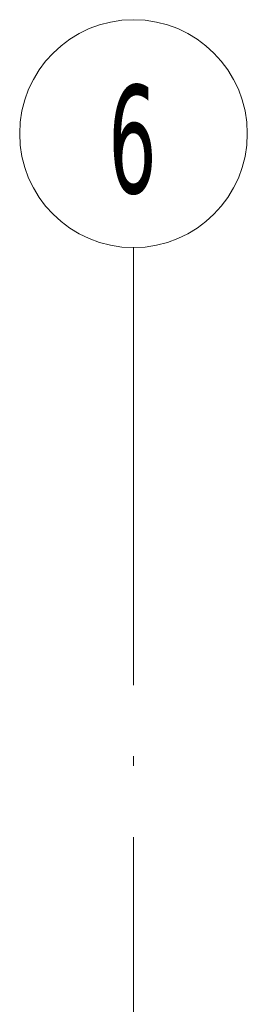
# Model space of a CAD drawing. Header units: millimetres. Extents: x 0 to 1517, y -116 to 725.
# Tile 87 of 256: x 894.85 to 899.65, y 60.73 to 81.46. Entities that reach past the tile are written whole.
import ezdxf

# ---------------------------------------------------------------- set-up
doc = ezdxf.new("R2010")
doc.units = ezdxf.units.MM
doc.linetypes.add('CADWORK_5', pattern=[13.2, 10, -1.5, 0.2, -1.5])
doc.layers.add('Ech.1_75', color=7, linetype='Continuous')
doc.styles.add('tahoma-', font='txt', dxfattribs={"height": 1})

msp = doc.modelspace()

# ---------------------------------------------------------------- wipeouts: each hides what was drawn before it
at = {"linetype": 'Continuous'}
msp.add_wipeout([(897.249, 76.664), (897.264, 76.664), (897.279, 76.664), (897.294, 76.665), (897.309, 76.665), (897.324, 76.665), (897.34, 76.666), (897.355, 76.667), (897.37, 76.667), (897.385, 76.668), (897.4, 76.669), (897.415, 76.67), (897.43, 76.671), (897.445, 76.672), (897.46, 76.673), (897.475, 76.675), (897.49, 76.676), (897.505, 76.678), (897.52, 76.68), (897.535, 76.681), (897.55, 76.683), (897.565, 76.685), (897.58, 76.687), (897.595, 76.689), (897.61, 76.691), (897.625, 76.694), (897.639, 76.696), (897.654, 76.699), (897.669, 76.701), (897.684, 76.704), (897.699, 76.707), (897.714, 76.71), (897.728, 76.713), (897.743, 76.716), (897.758, 76.719), (897.773, 76.722), (897.787, 76.725), (897.802, 76.729), (897.817, 76.732), (897.831, 76.736), (897.846, 76.74), (897.861, 76.743), (897.875, 76.747), (897.89, 76.751), (897.904, 76.755), (897.919, 76.76), (897.933, 76.764), (897.948, 76.768), (897.962, 76.773), (897.976, 76.777), (897.991, 76.782), (898.005, 76.786), (898.019, 76.791), (898.034, 76.796), (898.048, 76.801), (898.062, 76.806), (898.076, 76.811), (898.09, 76.816), (898.104, 76.822), (898.119, 76.827), (898.133, 76.833), (898.147, 76.838), (898.161, 76.844), (898.174, 76.85), (898.188, 76.856), (898.202, 76.862), (898.216, 76.868), (898.23, 76.874), (898.244, 76.88), (898.257, 76.886), (898.271, 76.893), (898.285, 76.899), (898.298, 76.906), (898.312, 76.912), (898.325, 76.919), (898.339, 76.926), (898.352, 76.933), (898.365, 76.94), (898.379, 76.947), (898.392, 76.954), (898.405, 76.961), (898.418, 76.968), (898.432, 76.976), (898.445, 76.983), (898.458, 76.991), (898.471, 76.998), (898.484, 77.006), (898.497, 77.014), (898.509, 77.022), (898.522, 77.03), (898.535, 77.038), (898.548, 77.046), (898.56, 77.054), (898.573, 77.062), (898.586, 77.071), (898.598, 77.079), (898.611, 77.088), (898.623, 77.096), (898.635, 77.105), (898.648, 77.114), (898.66, 77.123), (898.672, 77.131), (898.684, 77.14), (898.696, 77.15), (898.708, 77.159), (898.72, 77.168), (898.732, 77.177), (898.744, 77.186), (898.756, 77.196), (898.767, 77.205), (898.779, 77.215), (898.79, 77.225), (898.802, 77.234), (898.813, 77.244), (898.825, 77.254), (898.836, 77.264), (898.847, 77.274), (898.859, 77.284), (898.87, 77.294), (898.881, 77.304), (898.892, 77.315), (898.903, 77.325), (898.914, 77.335), (898.925, 77.346), (898.935, 77.357), (898.946, 77.367), (898.957, 77.378), (898.967, 77.389), (898.978, 77.399), (898.988, 77.41), (898.999, 77.421), (899.009, 77.432), (899.019, 77.443), (899.029, 77.455), (899.039, 77.466), (899.049, 77.477), (899.059, 77.488), (899.069, 77.5), (899.079, 77.511), (899.089, 77.523), (899.098, 77.534), (899.108, 77.546), (899.117, 77.558), (899.127, 77.57), (899.136, 77.581), (899.145, 77.593), (899.155, 77.605), (899.164, 77.617), (899.173, 77.629), (899.182, 77.641), (899.191, 77.654), (899.2, 77.666), (899.208, 77.678), (899.217, 77.69), (899.226, 77.703), (899.234, 77.715), (899.242, 77.728), (899.251, 77.74), (899.259, 77.753), (899.267, 77.766), (899.275, 77.778), (899.283, 77.791), (899.291, 77.804), (899.299, 77.817), (899.307, 77.83), (899.315, 77.843), (899.322, 77.856), (899.33, 77.869), (899.338, 77.882), (899.345, 77.895), (899.352, 77.908), (899.359, 77.921), (899.367, 77.935), (899.374, 77.948), (899.381, 77.961), (899.387, 77.975), (899.394, 77.988), (899.401, 78.002), (899.408, 78.015), (899.414, 78.029), (899.421, 78.042), (899.427, 78.056), (899.433, 78.07), (899.44, 78.083), (899.446, 78.097), (899.452, 78.111), (899.458, 78.125), (899.463, 78.139), (899.469, 78.153), (899.475, 78.167), (899.481, 78.181), (899.486, 78.195), (899.491, 78.209), (899.497, 78.223), (899.502, 78.237), (899.507, 78.251), (899.512, 78.265), (899.517, 78.28), (899.522, 78.294), (899.527, 78.308), (899.532, 78.323), (899.536, 78.337), (899.541, 78.351), (899.545, 78.366), (899.55, 78.38), (899.554, 78.395), (899.558, 78.409), (899.562, 78.424), (899.566, 78.438), (899.57, 78.453), (899.574, 78.467), (899.577, 78.482), (899.581, 78.497), (899.584, 78.511), (899.588, 78.526), (899.591, 78.541), (899.595, 78.555), (899.598, 78.57), (899.601, 78.585), (899.604, 78.6), (899.607, 78.614), (899.609, 78.629), (899.612, 78.644), (899.615, 78.659), (899.617, 78.674), (899.62, 78.689), (899.622, 78.704), (899.624, 78.719), (899.626, 78.734), (899.628, 78.748), (899.63, 78.763), (899.632, 78.778), (899.634, 78.793), (899.635, 78.808), (899.637, 78.823), (899.638, 78.838), (899.64, 78.853), (899.641, 78.868), (899.642, 78.883), (899.643, 78.898), (899.644, 78.914), (899.645, 78.929), (899.646, 78.944), (899.647, 78.959), (899.647, 78.974), (899.648, 78.989), (899.648, 79.004), (899.649, 79.019), (899.649, 79.034), (899.649, 79.049), (899.649, 79.064), (899.649, 79.079), (899.649, 79.094), (899.649, 79.109), (899.648, 79.125), (899.648, 79.14), (899.647, 79.155), (899.647, 79.17), (899.646, 79.185), (899.645, 79.2), (899.644, 79.215), (899.643, 79.23), (899.642, 79.245), (899.641, 79.26), (899.64, 79.275), (899.638, 79.29), (899.637, 79.305), (899.635, 79.32), (899.634, 79.335), (899.632, 79.35), (899.63, 79.365), (899.628, 79.38), (899.626, 79.395), (899.624, 79.41), (899.622, 79.425), (899.62, 79.44), (899.617, 79.455), (899.615, 79.469), (899.612, 79.484), (899.609, 79.499), (899.607, 79.514), (899.604, 79.529), (899.601, 79.544), (899.598, 79.558), (899.595, 79.573), (899.591, 79.588), (899.588, 79.602), (899.584, 79.617), (899.581, 79.632), (899.577, 79.646), (899.574, 79.661), (899.57, 79.676), (899.566, 79.69), (899.562, 79.705), (899.558, 79.719), (899.554, 79.734), (899.55, 79.748), (899.545, 79.763), (899.541, 79.777), (899.536, 79.791), (899.532, 79.806), (899.527, 79.82), (899.522, 79.834), (899.517, 79.849), (899.512, 79.863), (899.507, 79.877), (899.502, 79.891), (899.497, 79.905), (899.491, 79.92), (899.486, 79.934), (899.481, 79.948), (899.475, 79.962), (899.469, 79.976), (899.463, 79.99), (899.458, 80.004), (899.452, 80.017), (899.446, 80.031), (899.44, 80.045), (899.433, 80.059), (899.427, 80.072), (899.421, 80.086), (899.414, 80.1), (899.408, 80.113), (899.401, 80.127), (899.394, 80.14), (899.387, 80.154), (899.381, 80.167), (899.374, 80.181), (899.367, 80.194), (899.359, 80.207), (899.352, 80.22), (899.345, 80.234), (899.338, 80.247), (899.33, 80.26), (899.322, 80.273), (899.315, 80.286), (899.307, 80.299), (899.299, 80.312), (899.291, 80.325), (899.283, 80.337), (899.275, 80.35), (899.267, 80.363), (899.259, 80.376), (899.251, 80.388), (899.242, 80.401), (899.234, 80.413), (899.226, 80.426), (899.217, 80.438), (899.208, 80.45), (899.2, 80.463), (899.191, 80.475), (899.182, 80.487), (899.173, 80.499), (899.164, 80.511), (899.155, 80.523), (899.145, 80.535), (899.136, 80.547), (899.127, 80.559), (899.117, 80.571), (899.108, 80.582), (899.098, 80.594), (899.089, 80.606), (899.079, 80.617), (899.069, 80.629), (899.059, 80.64), (899.049, 80.651), (899.039, 80.663), (899.029, 80.674), (899.019, 80.685), (899.009, 80.696), (898.999, 80.707), (898.988, 80.718), (898.978, 80.729), (898.967, 80.74), (898.957, 80.751), (898.946, 80.761), (898.935, 80.772), (898.925, 80.782), (898.914, 80.793), (898.903, 80.803), (898.892, 80.814), (898.881, 80.824), (898.87, 80.834), (898.859, 80.844), (898.847, 80.854), (898.836, 80.864), (898.825, 80.874), (898.813, 80.884), (898.802, 80.894), (898.79, 80.904), (898.779, 80.913), (898.767, 80.923), (898.756, 80.933), (898.744, 80.942), (898.732, 80.951), (898.72, 80.961), (898.708, 80.97), (898.696, 80.979), (898.684, 80.988), (898.672, 80.997), (898.66, 81.006), (898.648, 81.015), (898.635, 81.023), (898.623, 81.032), (898.611, 81.041), (898.598, 81.049), (898.586, 81.058), (898.573, 81.066), (898.56, 81.074), (898.548, 81.082), (898.535, 81.091), (898.522, 81.099), (898.509, 81.107), (898.497, 81.114), (898.484, 81.122), (898.471, 81.13), (898.458, 81.138), (898.445, 81.145), (898.432, 81.153), (898.418, 81.16), (898.405, 81.167), (898.392, 81.175), (898.379, 81.182), (898.365, 81.189), (898.352, 81.196), (898.339, 81.203), (898.325, 81.209), (898.312, 81.216), (898.298, 81.223), (898.285, 81.229), (898.271, 81.236), (898.257, 81.242), (898.244, 81.248), (898.23, 81.255), (898.216, 81.261), (898.202, 81.267), (898.188, 81.273), (898.174, 81.279), (898.161, 81.284), (898.147, 81.29), (898.133, 81.296), (898.119, 81.301), (898.104, 81.307), (898.09, 81.312), (898.076, 81.317), (898.062, 81.322), (898.048, 81.327), (898.034, 81.332), (898.019, 81.337), (898.005, 81.342), (897.991, 81.347), (897.976, 81.351), (897.962, 81.356), (897.948, 81.36), (897.933, 81.365), (897.919, 81.369), (897.904, 81.373), (897.89, 81.377), (897.875, 81.381), (897.861, 81.385), (897.846, 81.389), (897.831, 81.393), (897.817, 81.396), (897.802, 81.4), (897.787, 81.403), (897.773, 81.406), (897.758, 81.41), (897.743, 81.413), (897.728, 81.416), (897.714, 81.419), (897.699, 81.422), (897.684, 81.424), (897.669, 81.427), (897.654, 81.43), (897.639, 81.432), (897.625, 81.435), (897.61, 81.437), (897.595, 81.439), (897.58, 81.441), (897.565, 81.443), (897.55, 81.445), (897.535, 81.447), (897.52, 81.449), (897.505, 81.451), (897.49, 81.452), (897.475, 81.454), (897.46, 81.455), (897.445, 81.456), (897.43, 81.457), (897.415, 81.458), (897.4, 81.459), (897.385, 81.46), (897.37, 81.461), (897.355, 81.462), (897.34, 81.463), (897.324, 81.463), (897.309, 81.463), (897.294, 81.464), (897.279, 81.464), (897.264, 81.464), (897.249, 81.464), (897.234, 81.464), (897.219, 81.464), (897.204, 81.464), (897.189, 81.463), (897.174, 81.463), (897.159, 81.463), (897.144, 81.462), (897.128, 81.461), (897.113, 81.46), (897.098, 81.459), (897.083, 81.458), (897.068, 81.457), (897.053, 81.456), (897.038, 81.455), (897.023, 81.454), (897.008, 81.452), (896.993, 81.451), (896.978, 81.449), (896.963, 81.447), (896.948, 81.445), (896.933, 81.443), (896.918, 81.441), (896.903, 81.439), (896.889, 81.437), (896.874, 81.435), (896.859, 81.432), (896.844, 81.43), (896.829, 81.427), (896.814, 81.424), (896.799, 81.422), (896.785, 81.419), (896.77, 81.416), (896.755, 81.413), (896.74, 81.41), (896.726, 81.406), (896.711, 81.403), (896.696, 81.4), (896.681, 81.396), (896.667, 81.393), (896.652, 81.389), (896.638, 81.385), (896.623, 81.381), (896.608, 81.377), (896.594, 81.373), (896.579, 81.369), (896.565, 81.365), (896.551, 81.36), (896.536, 81.356), (896.522, 81.351), (896.507, 81.347), (896.493, 81.342), (896.479, 81.337), (896.465, 81.332), (896.45, 81.327), (896.436, 81.322), (896.422, 81.317), (896.408, 81.312), (896.394, 81.307), (896.38, 81.301), (896.366, 81.296), (896.352, 81.29), (896.338, 81.284), (896.324, 81.279), (896.31, 81.273), (896.296, 81.267), (896.282, 81.261), (896.268, 81.255), (896.255, 81.248), (896.241, 81.242), (896.227, 81.236), (896.214, 81.229), (896.2, 81.223), (896.186, 81.216), (896.173, 81.209), (896.159, 81.203), (896.146, 81.196), (896.133, 81.189), (896.119, 81.182), (896.106, 81.175), (896.093, 81.167), (896.08, 81.16), (896.067, 81.153), (896.053, 81.145), (896.04, 81.138), (896.027, 81.13), (896.014, 81.122), (896.001, 81.114), (895.989, 81.107), (895.976, 81.099), (895.963, 81.091), (895.95, 81.082), (895.938, 81.074), (895.925, 81.066), (895.913, 81.058), (895.9, 81.049), (895.888, 81.041), (895.875, 81.032), (895.863, 81.023), (895.851, 81.015), (895.838, 81.006), (895.826, 80.997), (895.814, 80.988), (895.802, 80.979), (895.79, 80.97), (895.778, 80.961), (895.766, 80.951), (895.754, 80.942), (895.743, 80.933), (895.731, 80.923), (895.719, 80.913), (895.708, 80.904), (895.696, 80.894), (895.685, 80.884), (895.673, 80.874), (895.662, 80.864), (895.651, 80.854), (895.639, 80.844), (895.628, 80.834), (895.617, 80.824), (895.606, 80.814), (895.595, 80.803), (895.584, 80.793), (895.573, 80.782), (895.563, 80.772), (895.552, 80.761), (895.541, 80.751), (895.531, 80.74), (895.52, 80.729), (895.51, 80.718), (895.5, 80.707), (895.489, 80.696), (895.479, 80.685), (895.469, 80.674), (895.459, 80.663), (895.449, 80.651), (895.439, 80.64), (895.429, 80.629), (895.419, 80.617), (895.409, 80.606), (895.4, 80.594), (895.39, 80.582), (895.381, 80.571), (895.371, 80.559), (895.362, 80.547), (895.353, 80.535), (895.343, 80.523), (895.334, 80.511), (895.325, 80.499), (895.316, 80.487), (895.307, 80.475), (895.299, 80.463), (895.29, 80.45), (895.281, 80.438), (895.273, 80.426), (895.264, 80.413), (895.256, 80.401), (895.247, 80.388), (895.239, 80.376), (895.231, 80.363), (895.223, 80.35), (895.215, 80.337), (895.207, 80.325), (895.199, 80.312), (895.191, 80.299), (895.183, 80.286), (895.176, 80.273), (895.168, 80.26), (895.161, 80.247), (895.153, 80.234), (895.146, 80.22), (895.139, 80.207), (895.132, 80.194), (895.125, 80.181), (895.118, 80.167), (895.111, 80.154), (895.104, 80.14), (895.097, 80.127), (895.09, 80.113), (895.084, 80.1), (895.077, 80.086), (895.071, 80.072), (895.065, 80.059), (895.059, 80.045), (895.052, 80.031), (895.046, 80.017), (895.041, 80.004), (895.035, 79.99), (895.029, 79.976), (895.023, 79.962), (895.018, 79.948), (895.012, 79.934), (895.007, 79.92), (895.001, 79.905), (894.996, 79.891), (894.991, 79.877), (894.986, 79.863), (894.981, 79.849), (894.976, 79.834), (894.971, 79.82), (894.967, 79.806), (894.962, 79.791), (894.957, 79.777), (894.953, 79.763), (894.949, 79.748), (894.944, 79.734), (894.94, 79.719), (894.936, 79.705), (894.932, 79.69), (894.928, 79.676), (894.924, 79.661), (894.921, 79.646), (894.917, 79.632), (894.914, 79.617), (894.91, 79.602), (894.907, 79.588), (894.904, 79.573), (894.9, 79.558), (894.897, 79.544), (894.894, 79.529), (894.892, 79.514), (894.889, 79.499), (894.886, 79.484), (894.884, 79.469), (894.881, 79.455), (894.879, 79.44), (894.876, 79.425), (894.874, 79.41), (894.872, 79.395), (894.87, 79.38), (894.868, 79.365), (894.866, 79.35), (894.864, 79.335), (894.863, 79.32), (894.861, 79.305), (894.86, 79.29), (894.858, 79.275), (894.857, 79.26), (894.856, 79.245), (894.855, 79.23), (894.854, 79.215), (894.853, 79.2), (894.852, 79.185), (894.851, 79.17), (894.851, 79.155), (894.85, 79.14), (894.85, 79.125), (894.849, 79.109), (894.849, 79.094), (894.849, 79.079), (894.849, 79.064), (894.849, 79.049), (894.849, 79.034), (894.849, 79.019), (894.85, 79.004), (894.85, 78.989), (894.851, 78.974), (894.851, 78.959), (894.852, 78.944), (894.853, 78.929), (894.854, 78.914), (894.855, 78.898), (894.856, 78.883), (894.857, 78.868), (894.858, 78.853), (894.86, 78.838), (894.861, 78.823), (894.863, 78.808), (894.864, 78.793), (894.866, 78.778), (894.868, 78.763), (894.87, 78.748), (894.872, 78.734), (894.874, 78.719), (894.876, 78.704), (894.879, 78.689), (894.881, 78.674), (894.884, 78.659), (894.886, 78.644), (894.889, 78.629), (894.892, 78.614), (894.894, 78.6), (894.897, 78.585), (894.9, 78.57), (894.904, 78.555), (894.907, 78.541), (894.91, 78.526), (894.914, 78.511), (894.917, 78.497), (894.921, 78.482), (894.924, 78.467), (894.928, 78.453), (894.932, 78.438), (894.936, 78.424), (894.94, 78.409), (894.944, 78.395), (894.949, 78.38), (894.953, 78.366), (894.957, 78.351), (894.962, 78.337), (894.967, 78.323), (894.971, 78.308), (894.976, 78.294), (894.981, 78.28), (894.986, 78.265), (894.991, 78.251), (894.996, 78.237), (895.001, 78.223), (895.007, 78.209), (895.012, 78.195), (895.018, 78.181), (895.023, 78.167), (895.029, 78.153), (895.035, 78.139), (895.041, 78.125), (895.046, 78.111), (895.052, 78.097), (895.059, 78.083), (895.065, 78.07), (895.071, 78.056), (895.077, 78.042), (895.084, 78.029), (895.09, 78.015), (895.097, 78.002), (895.104, 77.988), (895.111, 77.975), (895.118, 77.961), (895.125, 77.948), (895.132, 77.935), (895.139, 77.921), (895.146, 77.908), (895.153, 77.895), (895.161, 77.882), (895.168, 77.869), (895.176, 77.856), (895.183, 77.843), (895.191, 77.83), (895.199, 77.817), (895.207, 77.804), (895.215, 77.791), (895.223, 77.778), (895.231, 77.766), (895.239, 77.753), (895.247, 77.74), (895.256, 77.728), (895.264, 77.715), (895.273, 77.703), (895.281, 77.69), (895.29, 77.678), (895.299, 77.666), (895.307, 77.654), (895.316, 77.641), (895.325, 77.629), (895.334, 77.617), (895.343, 77.605), (895.353, 77.593), (895.362, 77.581), (895.371, 77.57), (895.381, 77.558), (895.39, 77.546), (895.4, 77.534), (895.409, 77.523), (895.419, 77.511), (895.429, 77.5), (895.439, 77.488), (895.449, 77.477), (895.459, 77.466), (895.469, 77.455), (895.479, 77.443), (895.489, 77.432), (895.5, 77.421), (895.51, 77.41), (895.52, 77.399), (895.531, 77.389), (895.541, 77.378), (895.552, 77.367), (895.563, 77.357), (895.573, 77.346), (895.584, 77.335), (895.595, 77.325), (895.606, 77.315), (895.617, 77.304), (895.628, 77.294), (895.639, 77.284), (895.651, 77.274), (895.662, 77.264), (895.673, 77.254), (895.685, 77.244), (895.696, 77.234), (895.708, 77.225), (895.719, 77.215), (895.731, 77.205), (895.743, 77.196), (895.754, 77.186), (895.766, 77.177), (895.778, 77.168), (895.79, 77.159), (895.802, 77.15), (895.814, 77.14), (895.826, 77.131), (895.838, 77.123), (895.851, 77.114), (895.863, 77.105), (895.875, 77.096), (895.888, 77.088), (895.9, 77.079), (895.913, 77.071), (895.925, 77.062), (895.938, 77.054), (895.95, 77.046), (895.963, 77.038), (895.976, 77.03), (895.989, 77.022), (896.001, 77.014), (896.014, 77.006), (896.027, 76.998), (896.04, 76.991), (896.053, 76.983), (896.067, 76.976), (896.08, 76.968), (896.093, 76.961), (896.106, 76.954), (896.119, 76.947), (896.133, 76.94), (896.146, 76.933), (896.159, 76.926), (896.173, 76.919), (896.186, 76.912), (896.2, 76.906), (896.214, 76.899), (896.227, 76.893), (896.241, 76.886), (896.255, 76.88), (896.268, 76.874), (896.282, 76.868), (896.296, 76.862), (896.31, 76.856), (896.324, 76.85), (896.338, 76.844), (896.352, 76.838), (896.366, 76.833), (896.38, 76.827), (896.394, 76.822), (896.408, 76.816), (896.422, 76.811), (896.436, 76.806), (896.45, 76.801), (896.465, 76.796), (896.479, 76.791), (896.493, 76.786), (896.507, 76.782), (896.522, 76.777), (896.536, 76.773), (896.551, 76.768), (896.565, 76.764), (896.579, 76.76), (896.594, 76.755), (896.608, 76.751), (896.623, 76.747), (896.638, 76.743), (896.652, 76.74), (896.667, 76.736), (896.681, 76.732), (896.696, 76.729), (896.711, 76.725), (896.726, 76.722), (896.74, 76.719), (896.755, 76.716), (896.77, 76.713), (896.785, 76.71), (896.799, 76.707), (896.814, 76.704), (896.829, 76.701), (896.844, 76.699), (896.859, 76.696), (896.874, 76.694), (896.889, 76.691), (896.903, 76.689), (896.918, 76.687), (896.933, 76.685), (896.948, 76.683), (896.963, 76.681), (896.978, 76.68), (896.993, 76.678), (897.008, 76.676), (897.023, 76.675), (897.038, 76.673), (897.053, 76.672), (897.068, 76.671), (897.083, 76.67), (897.098, 76.669), (897.113, 76.668), (897.128, 76.667), (897.144, 76.667), (897.159, 76.666), (897.174, 76.665), (897.189, 76.665), (897.204, 76.665), (897.219, 76.664), (897.234, 76.664)], dxfattribs=at).dxf.layer = 'Ech.1_75'

# ---------------------------------------------------------------- next in the draw order: linework, layer by layer
at = {"layer": 'Ech.1_75', "color": 7, "linetype": 'CADWORK_5', "lineweight": 5}
msp.add_lwpolyline([(897.249, 54.25), (897.249, 76.664)], dxfattribs=at)
at = {"layer": 'Ech.1_75', "color": 7, "lineweight": 5}
msp.add_circle((897.249, 79.064), 2.4, dxfattribs=at)

# ---------------------------------------------------------------- next in the draw order: texts
at = {"layer": 'Ech.1_75', "color": 7, "linetype": 'Continuous', "style": 'tahoma-', "width": 0.6}
msp.add_text('6', height=2.275, dxfattribs=at).set_placement((896.715, 77.814))

doc.saveas('drawing.dxf')
